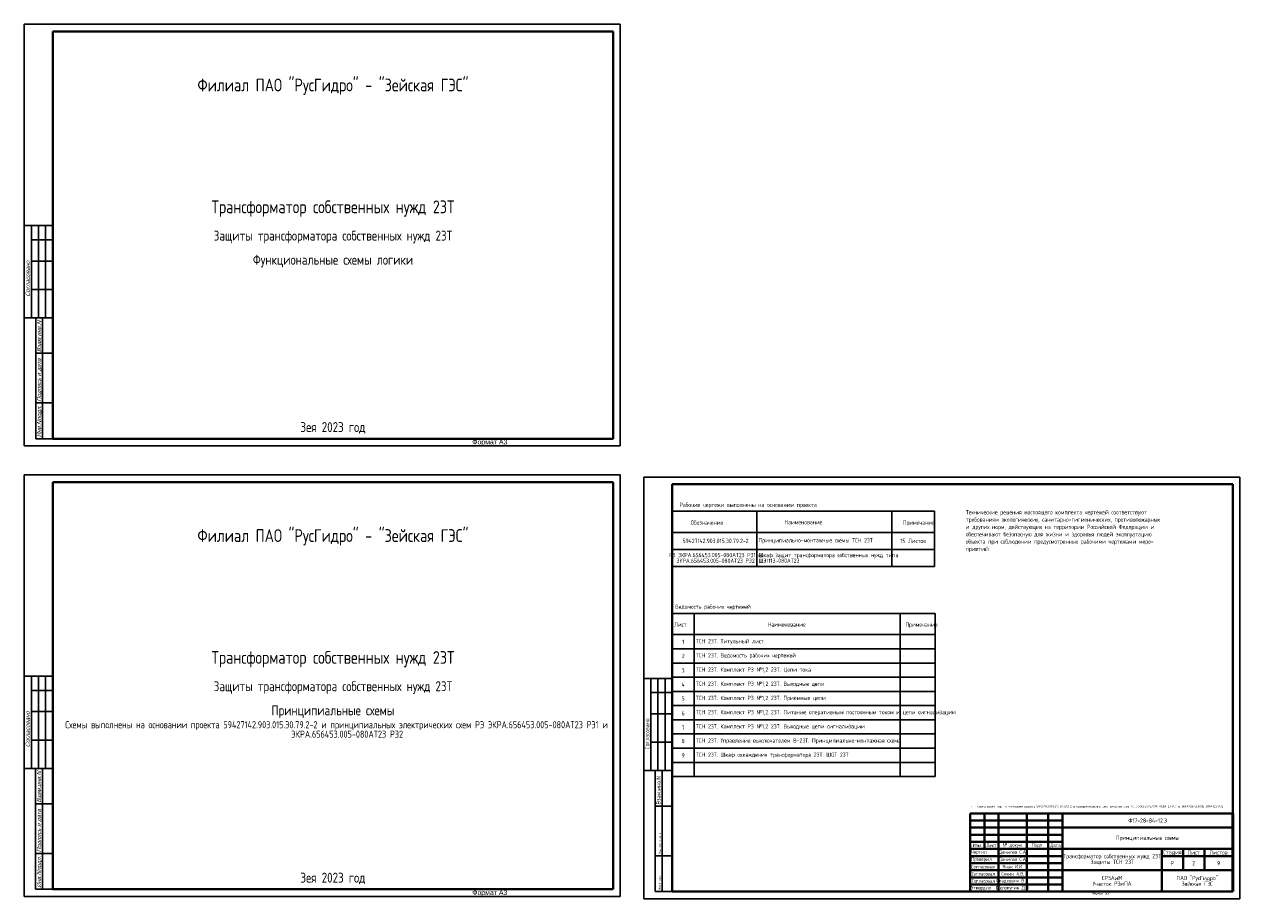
# Model space of a CAD drawing. Header units: millimetres. Extents: x 616 to 6196, y 2487 to 5711.
# Tile 1 of 46: x 616 to 1473, y 3305 to 3921. Entities that reach past the tile are written whole.
import ezdxf

# ---------------------------------------------------------------- set-up
doc = ezdxf.new("R2010")
doc.units = ezdxf.units.MM
doc.layers.add('основная 0.5', color=7, linetype='Continuous', lineweight=50)
doc.layers.add('тонкая 0.25', color=7, linetype='Continuous', lineweight=25)
doc.styles.add('SIMPLEX', font='GOST.ttf', dxfattribs={"height": 5})
doc.styles.get("Standard").update_dxf_attribs({"font": 'arial.ttf'})

msp = doc.modelspace()

# ---------------------------------------------------------------- linework, layer by layer
for p, q in [((616.27, 3624.45), (616.27, 3921.49)), ((616.27, 3921.49), (1036.28, 3921.49)), ((616.27, 3624.45), (616.27, 3921.49)), ((1036.28, 3624.45), (1036.28, 3921.49)), ((1036.28, 3624.45), (1036.28, 3921.49)), ((636.27, 3779.68), (616.27, 3779.68)), ((621.27, 3714.68), (621.27, 3779.68)), ((626.27, 3714.68), (626.27, 3779.68)), ((631.27, 3714.68), (631.27, 3779.68)), ((621.27, 3769.68), (636.27, 3769.68)), ((621.27, 3754.68), (636.27, 3754.68)), ((621.27, 3734.68), (636.27, 3734.68)), ((616.27, 3714.68), (636.27, 3714.68)), ((624.27, 3629.49), (624.27, 3714.68)), ((629.14, 3629.49), (629.14, 3714.68)), ((624.27, 3689.68), (636.27, 3689.68)), ((624.27, 3654.68), (636.27, 3654.68)), ((616.27, 3624.45), (1036.28, 3624.45)), ((624.27, 3629.49), (636.27, 3629.49)), ((616.25, 3306.93), (616.25, 3603.97)), ((616.25, 3603.97), (1036.26, 3603.97)), ((616.25, 3306.93), (616.25, 3603.97)), ((1036.27, 3306.93), (1036.26, 3603.97)), ((1036.27, 3306.93), (1036.27, 3603.97)), ((1052.88, 3305.35), (1052.88, 3602.4)), ((1052.88, 3602.4), (1472.89, 3602.4)), ((1052.88, 3305.35), (1052.88, 3602.4)), ((1472.89, 3305.35), (1472.89, 3602.4)), ((1472.89, 3305.35), (1472.89, 3602.4)), ((636.25, 3462.16), (616.25, 3462.16)), ((621.25, 3397.16), (621.25, 3462.16)), ((626.25, 3397.16), (626.25, 3462.16)), ((631.25, 3397.16), (631.25, 3462.16)), ((1072.88, 3460.58), (1052.88, 3460.58)), ((1057.88, 3395.58), (1057.88, 3460.58)), ((1062.88, 3395.58), (1062.88, 3460.58)), ((1067.88, 3395.58), (1067.88, 3460.58)), ((621.25, 3452.16), (636.25, 3452.16)), ((1057.88, 3450.58), (1072.88, 3450.58)), ((621.25, 3437.16), (636.25, 3437.16)), ((1057.88, 3435.58), (1072.88, 3435.58)), ((621.25, 3417.16), (636.25, 3417.16)), ((1057.88, 3415.58), (1072.88, 3415.58)), ((616.25, 3397.16), (636.25, 3397.16)), ((624.25, 3311.97), (624.25, 3397.16)), ((629.13, 3311.97), (629.13, 3397.16)), ((1052.88, 3395.58), (1072.88, 3395.58)), ((1060.88, 3310.4), (1060.88, 3395.58)), ((1065.75, 3310.4), (1065.75, 3395.58)), ((624.25, 3372.16), (636.25, 3372.16)), ((1060.88, 3370.58), (1072.88, 3370.58)), ((624.25, 3337.16), (636.25, 3337.16)), ((1060.88, 3335.58), (1072.88, 3335.58)), ((616.25, 3306.93), (1036.27, 3306.93)), ((624.25, 3311.97), (636.25, 3311.97)), ((1060.88, 3310.4), (1072.88, 3310.4)), ((1052.88, 3305.35), (1472.89, 3305.35))]:
    msp.add_line(p, q)
at = {"lineweight": 40}
for p, q in [((636.27, 3916.49), (1031.36, 3916.49)), ((1031.36, 3916.49), (1031.36, 3629.49)), ((636.27, 3629.49), (1031.36, 3629.49)), ((636.25, 3598.97), (1031.35, 3598.97)), ((1031.35, 3598.97), (1031.35, 3311.97)), ((1072.88, 3597.4), (1467.97, 3597.4)), ((1467.97, 3597.4), (1467.97, 3310.4)), ((1282.97, 3345.4), (1347.97, 3345.4)), ((1282.97, 3335.39), (1347.97, 3335.39)), ((1282.97, 3330.39), (1347.97, 3330.39)), ((1282.97, 3325.39), (1347.97, 3325.39)), ((1282.97, 3320.39), (1347.97, 3320.39)), ((1282.97, 3315.39), (1347.97, 3315.39)), ((636.25, 3311.97), (1031.35, 3311.97)), ((1072.88, 3310.4), (1467.97, 3310.4))]:
    msp.add_line(p, q, dxfattribs=at)
at = {"linetype": 'Continuous', "lineweight": 40}
for p, q in [((636.27, 3916.49), (636.27, 3629.49)), ((636.25, 3598.97), (636.25, 3311.97)), ((1072.88, 3597.4), (1072.88, 3310.4))]:
    msp.add_line(p, q, dxfattribs=at)
at = {"linetype": 'Continuous'}
for p, q in [((636.27, 3770.5), (636.27, 3750.5)), ((636.27, 3730.5), (636.27, 3710.5)), ((1072.89, 3578.49), (1257.89, 3578.49)), ((1132.61, 3539.49), (1132.61, 3578.49)), ((1227.63, 3539.49), (1227.63, 3578.49)), ((1257.89, 3578.49), (1257.89, 3539.49)), ((1257.89, 3563.49), (1072.89, 3563.49)), ((1257.89, 3551.49), (1072.89, 3551.49)), ((1257.89, 3539.49), (1072.89, 3539.49)), ((1073.14, 3506.41), (1258.14, 3506.41)), ((1088.31, 3506.41), (1088.31, 3391.41)), ((1233.59, 3506.41), (1233.59, 3391.41)), ((1233.59, 3506.41), (1233.59, 3479.4)), ((1258.14, 3506.41), (1258.14, 3391.41)), ((1258.14, 3491.41), (1072.88, 3491.41)), ((1073.14, 3481.41), (1258.14, 3481.41)), ((1258.14, 3471.41), (1072.88, 3471.41)), ((1258.14, 3471.41), (1258.14, 3451.41)), ((1072.88, 3461.41), (1258.14, 3461.41)), ((636.25, 3452.98), (636.25, 3432.98)), ((1072.88, 3451.41), (1072.88, 3431.41)), ((1258.14, 3451.41), (1072.88, 3451.41)), ((1072.88, 3441.41), (1258.14, 3441.41)), ((1072.88, 3431.41), (1258.14, 3431.41)), ((1072.88, 3431.41), (1258.14, 3431.41)), ((1258.14, 3431.41), (1258.14, 3411.41)), ((1072.88, 3421.41), (1258.14, 3421.41)), ((1072.88, 3421.41), (1258.14, 3421.41)), ((1072.88, 3421.41), (1258.14, 3421.41)), ((636.25, 3412.98), (636.25, 3392.98)), ((1072.88, 3411.41), (1072.88, 3391.41)), ((1072.88, 3411.41), (1258.14, 3411.41)), ((1072.88, 3401.41), (1258.14, 3401.41)), ((1072.88, 3391.41), (1258.14, 3391.41))]:
    msp.add_line(p, q, dxfattribs=at)
at = {"layer": 'основная 0.5', "lineweight": 40}
for p, q in [((1031.36, 3629.49), (1031.36, 3684.49)), ((846.36, 3629.49), (1031.36, 3629.49)), ((1031.35, 3311.97), (1031.35, 3366.97)), ((1282.97, 3365.4), (1467.97, 3365.4)), ((1282.97, 3365.4), (1282.97, 3310.4)), ((1292.97, 3340.4), (1292.97, 3365.4)), ((1302.97, 3310.4), (1302.97, 3365.4)), ((1322.97, 3310.4), (1322.97, 3365.4)), ((1337.97, 3310.4), (1337.97, 3365.4)), ((1347.97, 3310.4), (1347.97, 3365.4)), ((1347.97, 3355.4), (1467.97, 3355.4)), ((1282.97, 3345.4), (1347.97, 3345.4)), ((1282.97, 3340.4), (1467.97, 3340.4)), ((1417.97, 3310.4), (1417.97, 3340.4)), ((1417.97, 3335.4), (1467.97, 3335.4)), ((1432.97, 3325.4), (1432.97, 3340.4)), ((1447.97, 3325.4), (1447.97, 3340.4)), ((1347.97, 3325.4), (1467.97, 3325.4)), ((846.35, 3311.97), (1031.35, 3311.97)), ((1282.97, 3310.4), (1467.97, 3310.4))]:
    msp.add_line(p, q, dxfattribs=at)
at = {"layer": 'основная 0.5', "color": 0}
msp.add_line((1467.97, 3310.4), (1467.97, 3365.4), dxfattribs=at)
at = {"layer": 'тонкая 0.25', "lineweight": 40}
for p, q in [((1282.97, 3360.4), (1347.97, 3360.4)), ((1282.97, 3355.4), (1347.97, 3355.4)), ((1282.97, 3355.4), (1347.97, 3355.4)), ((1347.97, 3350.4), (1282.97, 3350.4))]:
    msp.add_line(p, q, dxfattribs=at)

# ---------------------------------------------------------------- texts
at = {"linetype": 'Continuous', "oblique": 20}
for s, p in [('Согласовано', (620.14, 3729.45)), ('Взам.инв.N', (628.14, 3690.45)), ('Подпись и дата', (628.14, 3655.45)), ('Инв.Nподл.', (628.14, 3630.45)), ('Согласовано', (620.13, 3411.93)), ('Взам.инв.N', (628.13, 3372.93)), ('Подпись и дата', (628.13, 3337.93)), ('Инв.Nподл.', (628.13, 3312.93))]:
    msp.add_text(s, height=3, rotation=90, dxfattribs=at).set_placement(p)
at = {"linetype": 'Continuous', "style": 'SIMPLEX'}
for s, p in [('Рабочие чертежи выполнены на основании проекта', (1077.97, 3581.37)), ('Обозначение', (1086, 3568.9)), ('требованиям экологических, санитарно-гигиенических, противопожарных', (1279.86, 3570.99)), ('Технические решения настоящего комплекта чертежей соответствуют', (1279.86, 3576.14)), ('Наименование', (1152.01, 3569.17)), ('Примечание', (1235.42, 3568.9)), ('обеспечивают безопасную для жизни и здоровья людей эксплуатацию', (1279.86, 3560.68)), ('и других норм, действующих на территории Российской Федерации и', (1279.86, 3565.84)), ('объекта при соблюдении предусмотренных рабочими чертежами меро-', (1279.86, 3555.52)), ('приятий', (1279.86, 3550.36)), ('Ведомость рабочих чертежей ', (1075.02, 3509.62)), ('Лист', (1074.3, 3497.09)), ('Наименование', (1140.26, 3497.09)), ('Примечание', (1237.28, 3497.05))]:
    msp.add_text(s, height=3, dxfattribs=at).set_placement(p)
for s, height, p in [('Согласовано', 3, (1056.79, 3410.78)), ('Взам.инв.N', 3, (1064.79, 3371.78)), ('Подпись и дата', 1.5, (1064.79, 3336.78)), ('Инв.Nподл.', 1.5, (1064.79, 3311.78))]:
    msp.add_text(s, height=height, rotation=90, dxfattribs=at).set_placement(p)
at = {"lineweight": 35, "attachment_point": 5, "line_spacing_factor": 0.8, "style": 'SIMPLEX'}
for s, insert, char_height, width in [('Филиал ПАО "РусГидро" - "Зейская ГЭС"', (833.82, 3877.51), 9, 395.0943), ('Трансформатор собственных нужд 23Т', (833.82, 3791.64), 9, 395.0943), ('Защиты трансформатора собственных нужд 23Т', (833.82, 3771.64), 7, 395.0943), ('Функциональные схемы логики', (833.82, 3754.63), 7, 395.0943), ('Зея 2023 год', (833.82, 3637.12), 7, 395.0943), ('Филиал ПАО "РусГидро" - "Зейская ГЭС"', (833.8, 3559.99), 9, 395.0943), ('\\pxqc;59427142.903.015.Э0.79.2-2', (1103.47, 3557.49), 3, 58.2798), ('\\pxql;Принципиально-монтажные схемы ТСН 23Т', (1180.7, 3557.49), 3, 93.8645), ('\\pxqc;15 Листов', (1242.76, 3557.49), 3, 30.2608), ('\\pxqc;РЭ ЭКРА.656453.005-080AТ23 РЭ1 и ЭКРА.656453.005-080AТ23 РЭ2', (1103.47, 3545.49), 3, 58.2798), ('\\pxql;Шкаф защит трансформатора собственных нужд типа ШЭ1113-080АТ23', (1180.7, 3545.49), 3, 93.8645), ('1', (1080.6, 3486.41), 3, 15.4342), ('\\pxql;ТСН 23Т. Титульный лист', (1161.64, 3486.41), 3, 143.902), ('Трансформатор собственных нужд 23Т', (833.8, 3474.12), 9, 395.0943), ('2', (1080.72, 3476.41), 3, 15.1763), ('\\pxql;ТСН 23Т. Ведомость рабочих чертежей', (1161.64, 3476.41), 3, 143.902), ('3', (1080.6, 3466.41), 3, 15.4342), ('\\pxql;ТСН 23Т. Комплект РЗ №1,2 23Т. Цепи тока', (1161.64, 3466.41), 3, 143.902), ('Защиты трансформатора собственных нужд 23Т', (833.8, 3454.12), 7, 395.0943), ('4', (1080.6, 3456.41), 3, 15.4342), ('\\pxql;ТСН 23Т. Комплект РЗ №1,2 23Т. Выходные цепи', (1161.64, 3456.41), 3, 143.902), ('5', (1080.6, 3446.41), 3, 15.4342), ('\\pxql;ТСН 23Т. Комплект РЗ №1,2 23Т. Приёмные цепи', (1161.64, 3446.41), 3, 143.902), ('Принципиальные схемы', (833.8, 3437.11), 7, 395.0943), ('6', (1080.6, 3435.99), 3, 15.4342), ('\\pxql;ТСН 23Т. Комплект РЗ №1,2 23Т. Питание оперативным постоянным током и цепи сигнализации', (1161.64, 3436.41), 3, 143.902), ('\\pxi-3,l4,qc,t4;Схемы выполнены на основании проекта 59427142.903.015.Э0.79.2-2 и принципиальных электрических схем РЭ ЭКРА.656453.005-080AТ23 РЭ1 и ЭКРА.656453.005-080AТ23 РЭ2', (833.8, 3424.61), 5, 395.0943), ('7', (1080.6, 3425.99), 3, 15.4342), ('\\pxql;ТСН 23Т. Комплект РЗ №1,2 23Т. Выходные цепи сигнализации', (1161.64, 3426.41), 3, 143.902), ('8', (1080.6, 3416.41), 3, 15.4342), ('\\pxql;ТСН 23Т. Управление выключателем В-23Т. Принципиально-монтажная схема', (1161.64, 3416.41), 3, 143.902), ('9', (1080.6, 3406.41), 3, 15.4342), ('\\pxql;ТСН 23Т. Шкаф охлаждения трансформатора 23Т. ШОТ 23Т', (1161.64, 3406.41), 3, 143.902), ('\\pxi-3,l4,ql,t4;*^IСхемы выполнены на основании проекта 59427142.903.015.Э0.79.2-2 и принципиальных электрических схем РЭ ЭКРА.656453.005-080AТ23 РЭ1 и ЭКРА.656453.005-080AТ23 РЭ2', (1374.26, 3370.17), 1.6, 185), ('Ф17-28-84-12.3', (1407.97, 3360.41), 3, 120), ('\\pxt12;Принципиальные схемы', (1407.97, 3347.9), 3, 120), ('Трансформатор собственных нужд 23Т\\PЗащиты ТСН 23Т', (1382.97, 3332.9), 3, 70), ('Стадия', (1425.47, 3337.9), 3, 15), ('Лист', (1440.47, 3337.9), 3, 15), ('2', (1440.47, 3330.4), 3, 15), ('Листов', (1457.97, 3337.9), 3, 20), ('9', (1457.97, 3330.4), 3, 20), ('Зея 2023 год', (833.8, 3319.6), 7, 395.0943), ('Р', (1425.47, 3330.4), 3, 15), ('СРЗАиМ\\PУчасток РЗиПА', (1382.97, 3317.9), 3, 70), ('ПАО "РусГидро"  \\PЗейская ГЭС', (1442.97, 3317.9), 3, 50)]:
    msp.add_mtext(s, dxfattribs=dict(at, insert=insert, char_height=char_height, width=width))
at = {"lineweight": 30, "char_height": 3.5, "attachment_point": 1}
for insert in [(931.96, 3628.97), (931.95, 3311.45)]:
    msp.add_mtext_dynamic_manual_height_columns('Формат А3', width=45.8537, gutter_width=12.5, heights=[0], dxfattribs=dict(at, insert=insert))
at = {"char_height": 2.5, "attachment_point": 5, "line_spacing_factor": 0.8, "style": 'SIMPLEX'}
for s, insert, width in [('\\pxqc;Изм.', (1287.97, 3342.9), 10), ('\\pxqc;Лист', (1297.97, 3342.95), 10), ('\\pxqc;№ докум.', (1312.97, 3342.9), 20), ('\\pxqc;Подп{\\fGENISO|b0|i1|c204|p2;.}', (1330.47, 3342.96), 15), ('\\pxqc;Дата', (1342.97, 3342.72), 10), ('\\pxql;Чертил', (1293.35, 3337.89), 19.2416), ('\\pxql;Проверил', (1293.35, 3332.89), 19.2416), ('\\pxqc;Данилов С.А.', (1312.97, 3337.93), 20), ('\\pxqc;Данилов С.А.', (1312.97, 3332.89), 20), ('\\pxql;Согласовал', (1293.35, 3327.89), 19.2416), ('\\pxql;Согласовал', (1293.46, 3322.89), 19.021), ('\\pxqc;Сячин А.В.', (1312.97, 3322.89), 20), ('\\pxqc;Янак И.И.', (1312.97, 3327.89), 20), ('\\pxql;Согласовал', (1293.47, 3317.89), 19.021), ('Шелопугин Д.Н.', (1312.97, 3312.81), 20), ('\\pxqc;Сладкевич В.В.', (1312.98, 3317.89), 20), ('\\pxql;Утвердил', (1293.35, 3312.81), 19.2416)]:
    msp.add_mtext(s, dxfattribs=dict(at, insert=insert, width=width))
at = {"lineweight": 30, "insert": (1368.57, 3309.87), "char_height": 1.6, "attachment_point": 1, "style": 'SIMPLEX'}
msp.add_mtext_dynamic_manual_height_columns('{\\fGENISO|b0|i1|c204|p2;Формат А3}', width=45.8537, gutter_width=12.5, heights=[0], dxfattribs=at)

doc.saveas('drawing.dxf')
